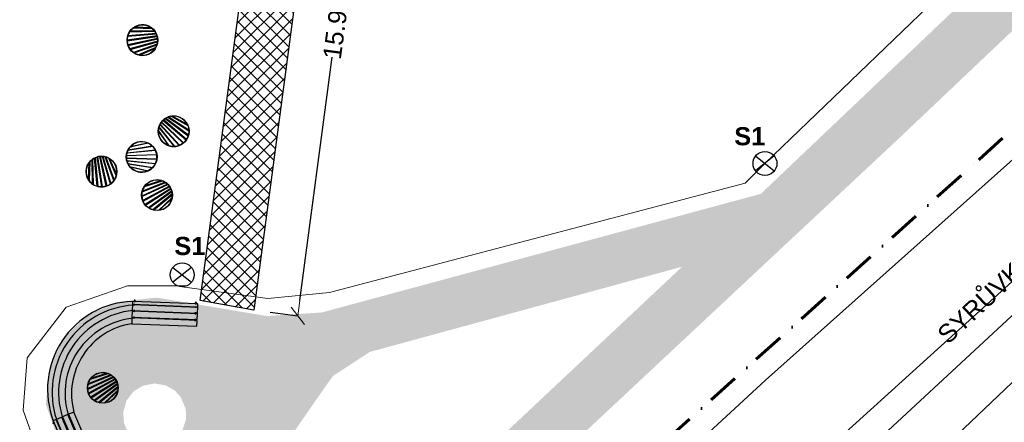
# Model space of a CAD drawing. Header units: millimetres. Extents: x 1001806 to 1216649, y -881308 to -714934.
# Tile 5 of 15: x 1079730 to 1106872, y -807598 to -796494. Entities that reach past the tile are written whole.
import ezdxf

# ---------------------------------------------------------------- set-up
doc = ezdxf.new("R2010")
doc.units = ezdxf.units.MM
doc.header["$MEASUREMENT"] = 0
doc.linetypes.add('ČÁRA ČERCHOVANÁ 3', pattern=[1675.694406, 881.944418, -440.972209, 0, -352.777779])
for name, color, linetype in [('0 - OBRÁZEK_ TABULKA .R', 7, 'Continuous'), ('2 - KÓTA NS.2D', 7, 'Continuous'), ('2 - TEXT HLAVNÍ UNIVERSÁL.2D', 7, 'Continuous'), ('2 - ČÁRA HLAVNÍ.2D', 7, 'Continuous'), ('2 - ČÁRA POMOCNÁ.2Da', 7, 'Continuous'), ('Nové_3 - SVĚTLA.3D', 7, 'Continuous')]:
    doc.layers.add(name, color=color, linetype=linetype)
doc.styles.add('GENEROVANÝ_STYL_1', font='Arial.ttf')
doc.styles.add('GENEROVANÝ_STYL_7', font='arialbd.ttf')
doc.linetypes.add('ČÁRA DVOJITÁ II', pattern='A,0,[9,SYROVICE PÓDIUM1.Shx,S=1.984127,R=0,X=0,Y=-0.0625],-250,0', length=250)
doc.linetypes.add('ČÁRA SKICA', pattern='A,0,[1,SYROVICE PÓDIUM1.Shx,S=39.68254,R=0,X=0,Y=1.249e-15],-5000,0', length=5000)
doc.dimstyles.new('GENEROVANÝ_STYL__1', dxfattribs={"dimtxt": 500, "dimasz": 427.5, "dimexe": 0.18, "dimexo": 450, "dimgap": 0, "dimtad": 1, "dimlfac": 0.001, "dimzin": 0, "dimdsep": 46, "dimtxsty": 'GENEROVANÝ_STYL_1', "dimblk": 'ARROWHEAD_6', "dimblk1": 'ARROWHEAD_6', "dimblk2": 'ARROWHEAD_6', "dimcen": 0.09, "dimclrd": 256, "dimclre": 256, "dimclrt": 256, "dimadec": 0, "dimazin": 0, "dimtfac": 1, "dimtdec": 4, "dimtmove": 0, "dimatfit": 3, "dimfxl": 1, "dimtolj": 1, "dimtzin": 0, "dimarcsym": 0})

# ---------------------------------------------------------------- blocks, each defined once
blk = doc.blocks.new('Venkovní lavička 26')
at = {"layer": '2 - ČÁRA POMOCNÁ.2Da', "color": 1, "linetype": 'Continuous', "lineweight": 30, "flags": 128}
for points in [[(39.9996, -33.77465), (70.0002, -33.77465), (70.0002, 0), (39.9996, 0)], [(1760.0004, -33.77465), (1760.0004, 0), (1729.9998, 0), (1729.9998, -33.77465)], [(1800, -33.77465), (0, -33.77465), (0, -121.7749), (1800, -121.7749)], [(0, -284.1293), (1800, -284.1293), (1800, -124.059), (0, -124.059)], [(70.0002, -121.7749), (39.9996, -121.7749), (39.9996, -124.059), (70.0002, -124.059)], [(1760.0004, -124.0213), (1760.0004, -121.7749), (1729.9998, -121.7749), (1729.9998, -124.0213)], [(0, -467.0666), (1800, -467.0666), (1800, -306.9963), (0, -306.9963)], [(0, -650.0039), (1800, -650.0039), (1800, -489.9336), (0, -489.9336)], [(70.0002, -306.99695), (70.0002, -284.1293), (39.9996, -284.1293), (39.9996, -306.99695)], [(70.0002, -489.93425), (70.0002, -467.0666), (39.9996, -467.0666), (39.9996, -489.93425)], [(1729.9998, -284.1293), (1729.9998, -306.99695), (1760.0004, -306.99695), (1760.0004, -284.1293)], [(1729.9998, -467.0666), (1729.9998, -489.93425), (1760.0004, -489.93425), (1760.0004, -467.0666)]]:
    blk.add_lwpolyline(points, close=True, dxfattribs=at)
blk = doc.blocks.new('ARROWHEAD_6')
at = {"color": 0, "linetype": 'Continuous', "lineweight": 0}
for p, q in [((0, 0), (-1, 0)), ((-0.5, -0.5), (0.5, 0.5))]:
    blk.add_line(p, q, dxfattribs=at)
blk = doc.blocks.new('*D12', base_point=(1118812, -1697940))
at = {"layer": '2 - KÓTA NS.2D', "color": 96, "linetype": 'Continuous', "lineweight": -2, "true_color": 0x007d00}
for p, q in [((1088765, -788717), (1089501, -788815)), ((1089445, -789239), (1088559, -795901)), ((1087450, -804238), (1088342, -797526)), ((1086632, -804560), (1087393, -804662))]:
    blk.add_line(p, q, dxfattribs=at)
at = {"layer": 'Defpoints', "color": 0}
for p in [(1088319, -788658), (1086186, -804501), (1087740, -804708)]:
    blk.add_point(p, dxfattribs=at)
at = {"layer": '2 - KÓTA NS.2D', "color": 96, "lineweight": -2, "true_color": 0x007d00, "xscale": 427.5, "yscale": 427.5, "zscale": 427.5}
for p, rotation in [((1089501, -788815), 82.42286046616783), ((1087393, -804662), 262.4228604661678)]:
    blk.add_blockref('ARROWHEAD_6', p, dxfattribs=dict(at, rotation=rotation))
at = {"layer": '2 - KÓTA NS.2D', "color": 96, "lineweight": 0, "true_color": 0x007d00, "insert": (1088450, -796714), "char_height": 500, "attachment_point": 5, "rotation": 82.4229, "style": 'GENEROVANÝ_STYL_1'}
blk.add_mtext('\\A1;15.99', dxfattribs=at)

msp = doc.modelspace()

# ---------------------------------------------------------------- hatches: boundary and pattern name
at = {"layer": '0 - OBRÁZEK_ TABULKA .R', "linetype": 'Continuous', "lineweight": 0}
h = msp.add_hatch(dxfattribs=at)
h.set_pattern_fill('PODLAHA___DLAŽBA_50_kopí_85', color=0, style=0, pattern_type=2)
h.set_pattern_definition([(45, (1118812.4, -1697940.48), (-176.776695, 176.776695), []), (135, (1118812.4, -1697940.48), (176.776695, 176.776695), [])])
h.paths.add_polyline_path([(1075132.527, -786966.263), (1086807.347, -788439.381), (1084706.742, -804242.474), (1086185.578, -804500.947), (1088867.614, -784323.689), (1082975.23, -783595.307), (1082903.08, -784179.107), (1075540.356, -783296.422)])
at = {"layer": '2 - ČÁRA HLAVNÍ.2D', "linetype": 'Continuous', "lineweight": 0}
h = msp.add_hatch(color=0, dxfattribs=at)
h.paths.add_polyline_path([(1072539.281, -826828.08), (1080929.281, -819278.08), (1082039.281, -811738.08), (1081999.281, -810908.08), (1081766.601, -810218.005), (1080779.281, -808038.08), (1080449.281, -807098.08), (1080539.281, -806158.08), (1080919.281, -805308.08), (1081609.281, -804628.08), (1082499.281, -804268.08), (1083509.281, -804158.08), (1086549.281, -804668.08), (1088059.281, -804568.08), (1100159.281, -801298.08), (1108208.448, -793643.964), (1122585.42, -780030.961), (1128159.023, -774765.559), (1128537.241, -774376.104), (1132782.709, -770547.974), (1133359.281, -770028.08), (1134679.281, -768768.08), (1133069.281, -767309.08), (1137597.281, -763463.08), (1142069.281, -763752.08), (1133617.602, -771818.828), (1123620.646, -781126.783), (1103988.398, -799748.019), (1082553.484, -819804.441), (1073539.281, -828018.08)])
h.paths.add_polyline_path([(1097989.281, -803308.08), (1089379.281, -805658.08), (1088369.281, -806318.08), (1088146.525, -806624.988), (1086579.281, -808888.08), (1085609.281, -809888.08), (1084739.281, -810358.08), (1083669.281, -811308.08), (1083489.281, -811668.08), (1082579.281, -817788.08)], flags=0)
h.paths.add_polyline_path([(1082605.407, -807617.111), (1082699.489, -807843.767), (1082864.741, -808046.256), (1083186.283, -808225.06), (1083489.375, -808284.455), (1083865.172, -808168.321), (1084006.633, -808073.4), (1084204.675, -807841.454), (1084316.765, -807519.244), (1084307.55, -807224.533), (1084160.174, -806887.92), (1083994.289, -806714.236), (1083759.58, -806581.254), (1083451.4, -806525.098), (1083122.955, -806589.183), (1082862.458, -806753.429), (1082676.758, -806994.71), (1082580.378, -807330.368)], flags=0)

# ---------------------------------------------------------------- linework, layer by layer
at = {"layer": '0 - OBRÁZEK_ TABULKA .R', "color": 0, "linetype": 'Continuous', "lineweight": 15, "flags": 128}
msp.add_lwpolyline([(1075132.527, -786966.263), (1086807.347, -788439.381), (1084706.742, -804242.474), (1086185.578, -804500.947), (1088867.614, -784323.689), (1082975.23, -783595.307), (1082903.08, -784179.107), (1075540.356, -783296.422)], close=True, dxfattribs=at)
at = {"layer": '2 - ČÁRA HLAVNÍ.2D', "color": 0, "linetype": 'ČÁRA DVOJITÁ II', "lineweight": 15}
for p, q in [((1108997.638, -792065.551), (1100274.564, -800458.806)), ((1099727.351, -801006.019), (1088273.561, -804013.932)), ((1082697.331, -803829.473), (1081011.886, -804420.701)), ((1084349.114, -803829.473), (1082697.331, -803829.473)), ((1086574.047, -804182.828), (1084209.548, -803860.458)), ((1088273.561, -804013.932), (1086574.047, -804182.828)), ((1081011.886, -804420.701), (1079939.33, -805821.59)), ((1079939.33, -805821.59), (1079829.886, -807266.257)), ((1079829.886, -807266.257), (1081386.594, -811750.573))]:
    msp.add_line(p, q, dxfattribs=at)
at = {"layer": '2 - ČÁRA HLAVNÍ.2D', "color": 0, "linetype": 'Continuous', "lineweight": 30}
for p, q in [((1082706.313, -796951.589), (1083497.279, -796885.967)), ((1083490.422, -796871.485), (1082710.69, -796936.174)), ((1082761.143, -796828.329), (1083456.582, -796814.975)), ((1083445.574, -796800.183), (1082771.575, -796813.126)), ((1082867.815, -796716.922), (1083387.543, -796739.334)), ((1083367.891, -796723.472), (1082888.759, -796702.811)), ((1083037.47, -796724.238), (1083034.724, -796709.105)), ((1083055.328, -796822.68), (1083052.616, -796807.729)), ((1083068.2, -796725.563), (1083065.455, -796710.431)), ((1083073.191, -796921.151), (1083070.501, -796906.323)), ((1083085.712, -796822.096), (1083082.999, -796807.146)), ((1083103.229, -796918.659), (1083100.539, -796903.831)), ((1083517.66, -796941.262), (1082692.444, -797063.568)), ((1082692.884, -797078.667), (1083521.619, -796955.84)), ((1083531.794, -797011.929), (1082712.723, -797188.028)), ((1082717.614, -797202.319), (1083533.208, -797026.968)), ((1083533.548, -797085.898), (1082769.933, -797302.292)), ((1082779.446, -797315.187), (1083532.215, -797101.867)), ((1083520.381, -797166.663), (1082864.566, -797398.437)), ((1083091.06, -797019.653), (1083088.382, -797004.886)), ((1083108.935, -797118.186), (1083106.256, -797103.419)), ((1083120.752, -797015.252), (1083118.073, -797000.486)), ((1083138.28, -797111.876), (1083135.601, -797097.11)), ((1082879.673, -797409.008), (1083515.27, -797184.378)), ((1083482.311, -797261.734), (1083003.573, -797465.276)), ((1083028.138, -797471.131), (1083469.483, -797283.488)), ((1083126.815, -797216.749), (1083124.125, -797201.92)), ((1083144.701, -797315.343), (1083141.989, -797300.392)), ((1083155.814, -797208.531), (1083153.124, -797193.703)), ((1083162.592, -797413.966), (1083159.847, -797398.834)), ((1083173.354, -797305.216), (1083170.642, -797290.266)), ((1083190.899, -797401.931), (1083188.154, -797386.799)), ((1083632.589, -799323.908), (1084234.866, -799901.145)), ((1084246.529, -799891.546), (1083641.684, -799311.848)), ((1083679.778, -799269.44), (1084320.802, -799808.861)), ((1084329.1, -799796.239), (1083690.796, -799259.108)), ((1083737.161, -799222.732), (1084376.053, -799693.637)), ((1084380.415, -799678.218), (1083750.598, -799214.001)), ((1083809.058, -799183.653), (1084394.055, -799559.938)), ((1084393.153, -799541.523), (1083826.19, -799176.837)), ((1083907.519, -799155.488), (1084361.707, -799409.128)), ((1084351.283, -799386.126), (1083932.571, -799152.298)), ((1084196.869, -799299.894), (1084186.592, -799311.335)), ((1084223.724, -799314.891), (1084213.447, -799326.332)), ((1083552.232, -799575.713), (1083829.473, -799967.035)), ((1083853.457, -799974.941), (1083552.727, -799550.464)), ((1083565.261, -799467.318), (1083988.455, -799992.056)), ((1084006.862, -799990.985), (1083570.206, -799449.556)), ((1083594.133, -799388.188), (1084123.006, -799964.781)), ((1084137.87, -799958.795), (1083601.377, -799373.895)), ((1083934.253, -799592.253), (1083924.224, -799603.418)), ((1083955.923, -799613.022), (1083945.894, -799624.187)), ((1083999.876, -799519.198), (1083989.847, -799530.363)), ((1084022.842, -799538.524), (1084012.813, -799549.689)), ((1084065.52, -799446.12), (1084055.449, -799457.331)), ((1084089.782, -799464.003), (1084079.712, -799475.214)), ((1084131.185, -799373.018), (1084121.031, -799384.322)), ((1084156.743, -799389.458), (1084146.589, -799400.762)), ((1082782.996, -799994.49), (1083250.746, -799888.638)), ((1083737.509, -799811.281), (1083727.231, -799822.722)), ((1083755.29, -799836.38), (1083745.012, -799847.821)), ((1083803.07, -799738.295), (1083792.916, -799749.598)), ((1083822.147, -799761.95), (1083811.994, -799773.253)), ((1083868.651, -799665.285), (1083858.58, -799676.497)), ((1083889.025, -799687.497), (1083878.954, -799698.709)), ((1083474.668, -800100.854), (1082684.691, -800177.471)), ((1082688.853, -800161.997), (1083467.61, -800086.469)), ((1083398.717, -799989.361), (1082712.063, -800100.354)), ((1082720.253, -800083.835), (1083385.739, -799976.264)), ((1083273.873, -799898.784), (1082766.491, -800013.604)), ((1083078.248, -799943.054), (1083078.248, -799927.674)), ((1083078.248, -800041.162), (1083078.248, -800025.968)), ((1083078.248, -800139.301), (1083078.248, -800124.231)), ((1083108.248, -799936.264), (1083108.248, -799920.885)), ((1083108.248, -800036.313), (1083108.248, -800021.119)), ((1083108.248, -800136.392), (1083108.248, -800121.321)), ((1081629.361, -800911.892), (1081647.266, -800432.648)), ((1081663.014, -800412.906), (1081643.592, -800932.754)), ((1081740.347, -801028.44), (1081723.529, -800354.526)), ((1081738.256, -800343.433), (1081755.61, -801038.784)), ((1081863.743, -801088.616), (1081794.571, -800309.269)), ((1081809.014, -800302.328), (1081879.183, -801092.904)), ((1081991.241, -801106.129), (1081864.191, -800281.63)), ((1081878.745, -800277.588), (1082006.336, -801105.602)), ((1082115.581, -801085.135), (1081934.775, -800267.09)), ((1081949.805, -800265.589), (1082129.844, -801080.161)), ((1082229.514, -801027.268), (1082008.733, -800264.91)), ((1082024.709, -800266.152), (1082242.354, -801017.681)), ((1082325.114, -800932.084), (1082089.572, -800277.613)), ((1082107.316, -800282.621), (1082335.597, -800916.917)), ((1082391.152, -800792.695), (1082184.861, -800315.135)), ((1082206.687, -800327.838), (1082396.866, -800768.096)), ((1083510.564, -800223.495), (1082673.214, -800250.565)), ((1082673.214, -800307.57), (1083510.564, -800334.641)), ((1082674.507, -800235.516), (1083508.302, -800208.56)), ((1083508.302, -800349.575), (1082674.507, -800322.62)), ((1082684.691, -800380.665), (1083474.668, -800457.281)), ((1083467.61, -800471.667), (1082688.853, -800396.139)), ((1083078.248, -800237.471), (1083078.248, -800222.463)), ((1083078.248, -800335.672), (1083078.248, -800320.664)), ((1083078.248, -800433.905), (1083078.248, -800418.834)), ((1083108.248, -800236.501), (1083108.248, -800221.493)), ((1083108.248, -800336.642), (1083108.248, -800321.634)), ((1083108.248, -800436.814), (1083108.248, -800421.743)), ((1100017.191, -800252.553), (1100531.936, -800665.059)), ((1100531.936, -800252.553), (1100017.191, -800665.059)), ((1081829.159, -800698.959), (1081843.971, -800696.184)), ((1081925.711, -800680.87), (1081940.462, -800678.106)), ((1081930.282, -800710.535), (1081945.033, -800707.771)), ((1082022.233, -800662.786), (1082036.984, -800660.022)), ((1082028.71, -800692.094), (1082043.462, -800689.33)), ((1082118.724, -800644.708), (1082133.536, -800641.933)), ((1082127.108, -800673.659), (1082141.921, -800670.884)), ((1082215.184, -800626.635), (1082230.119, -800623.837)), ((1082225.475, -800655.229), (1082240.41, -800652.431)), ((1082311.615, -800608.569), (1082326.731, -800605.736)), ((1082323.813, -800636.805), (1082338.929, -800633.973)), ((1082712.063, -800457.782), (1083398.717, -800568.775)), ((1083385.739, -800581.871), (1082720.253, -800474.301)), ((1082766.491, -800544.531), (1083273.873, -800659.352)), ((1083250.746, -800669.497), (1082782.996, -800563.646)), ((1083078.248, -800532.168), (1083078.248, -800516.973)), ((1083078.248, -800630.461), (1083078.248, -800615.082)), ((1083108.248, -800537.017), (1083108.248, -800521.822)), ((1083108.248, -800637.25), (1083108.248, -800621.871)), ((1081634.815, -800765.892), (1081649.932, -800763.06)), ((1081635.964, -800735.155), (1081651.08, -800732.323)), ((1081732.576, -800717.054), (1081747.511, -800714.256)), ((1081733.334, -800747.434), (1081748.269, -800744.636)), ((1081831.823, -800728.982), (1081846.636, -800726.207)), ((1083739.647, -800977.2), (1083111.432, -801221.717)), ((1083168.605, -801098.232), (1083664.195, -800940.088)), ((1083640.28, -800931.974), (1083183.4, -801077.766)), ((1083806.327, -801028.669), (1083096.702, -801358.212)), ((1083097.908, -801374.19), (1083817.757, -801039.9)), ((1083106.881, -801239.584), (1083755.079, -800987.29)), ((1083855.952, -801084.778), (1083123.495, -801484.086)), ((1083129.113, -801498.108), (1083864.693, -801097.097)), ((1083893.582, -801146.239), (1083185.439, -801593.924)), ((1083194.958, -801605.652), (1083900.094, -801159.868)), ((1083920.731, -801215.069), (1083278.536, -801681.458)), ((1083291.911, -801690.283), (1083924.984, -801230.518)), ((1083330.38, -801046.609), (1083322.586, -801033.351)), ((1083359.683, -801037.258), (1083351.889, -801024)), ((1083381.082, -801132.859), (1083373.382, -801119.76)), ((1083409.402, -801121.836), (1083401.702, -801108.737)), ((1083431.8, -801219.134), (1083424.162, -801206.142)), ((1083459.137, -801206.439), (1083451.499, -801193.447)), ((1083936.215, -801295.421), (1083400.513, -801739.084)), ((1083418.338, -801743.798), (1083937.525, -801313.812)), ((1083482.533, -801305.437), (1083474.927, -801292.499)), ((1083508.886, -801291.069), (1083501.281, -801278.131)), ((1083533.281, -801391.766), (1083525.676, -801378.828)), ((1083558.652, -801375.726), (1083551.047, -801362.789)), ((1083933.256, -801397.789), (1083554.041, -801753.901)), ((1083584.046, -801478.122), (1083576.409, -801465.13)), ((1083579.119, -801750.928), (1083928.714, -801422.631)), ((1083608.434, -801460.41), (1083600.797, -801447.419)), ((1083952.175, -803324.385), (1084466.921, -803736.891)), ((1084466.921, -803324.385), (1083952.175, -803736.891)), ((1082310.507, -806342.852), (1081600.882, -806672.395)), ((1081602.088, -806688.374), (1082321.937, -806354.083)), ((1081611.062, -806553.768), (1082259.26, -806301.473)), ((1082243.828, -806291.384), (1081615.612, -806535.9)), ((1082360.133, -806398.961), (1081627.675, -806798.27)), ((1081633.294, -806812.291), (1082368.874, -806411.28)), ((1081672.785, -806412.415), (1082168.376, -806254.271)), ((1082144.461, -806246.157), (1081687.58, -806391.949)), ((1081834.561, -806360.792), (1081826.767, -806347.534)), ((1081863.864, -806351.442), (1081856.07, -806338.184)), ((1082397.762, -806460.423), (1081689.619, -806908.107)), ((1081699.138, -806919.836), (1082404.275, -806474.052)), ((1082424.911, -806529.252), (1081782.716, -806995.642)), ((1081796.091, -807004.466), (1082429.165, -806544.701)), ((1081885.263, -806447.042), (1081877.563, -806433.943)), ((1082440.395, -806609.604), (1081904.694, -807053.268)), ((1081913.583, -806436.019), (1081905.882, -806422.92)), ((1081922.519, -807057.981), (1082441.706, -806627.995)), ((1081935.98, -806533.318), (1081928.343, -806520.326)), ((1081963.317, -806520.623), (1081955.68, -806507.631)), ((1081986.713, -806619.62), (1081979.107, -806606.682)), ((1082013.067, -806605.253), (1082005.461, -806592.315)), ((1082062.833, -806689.91), (1082055.227, -806676.972)), ((1082037.462, -806705.949), (1082029.856, -806693.011)), ((1082437.436, -806711.972), (1082058.222, -807068.084)), ((1082088.226, -806792.305), (1082080.589, -806779.313)), ((1082083.3, -807065.111), (1082432.894, -806736.814)), ((1082112.614, -806774.594), (1082104.977, -806761.602))]:
    msp.add_line(p, q, dxfattribs=at)
at = {"layer": '2 - ČÁRA HLAVNÍ.2D', "color": 0, "linetype": 'ČÁRA DVOJITÁ II', "lineweight": 30}
msp.add_line((1100274.564, -800458.806), (1099727.351, -801006.019), dxfattribs=at)
at = {"layer": '2 - ČÁRA HLAVNÍ.2D', "color": 5, "linetype": 'ČÁRA ČERCHOVANÁ 3', "lineweight": 60}
msp.add_lwpolyline([(1077579.395, -825998.338), (1106169.212, -800358.096), (1145669.387, -764438.263)], dxfattribs=at)
at = {"layer": '2 - ČÁRA HLAVNÍ.2D', "color": 0, "linetype": 'Continuous', "lineweight": 30}
msp.add_lwpolyline([(1075540.356, -783296.422), (1082903.08, -784179.107), (1082975.23, -783595.307), (1088867.614, -784323.689), (1088779.692, -784999.617), (1086185.578, -804500.947), (1084706.742, -804242.474), (1086807.347, -788439.381), (1075132.527, -786966.263)], close=True, dxfattribs=at)
at = {"layer": '2 - ČÁRA HLAVNÍ.2D', "color": 0, "linetype": 'ČÁRA SKICA', "lineweight": 30}
msp.add_lwpolyline([(1115489.248, -796868.066), (1081669.148, -828218.369)], dxfattribs=at)
at = {"layer": '2 - ČÁRA HLAVNÍ.2D', "color": 0, "linetype": 'Continuous', "lineweight": 30}
for centre, radius in [((1083113.417, -797058.858), 425), ((1083113.417, -797058.858), 422), ((1083973.209, -799571.332), 425), ((1083973.209, -799571.332), 422), ((1083093.248, -800279.068), 425), ((1083093.248, -800279.068), 422), ((1100274.564, -800458.806), 329.819), ((1081984.11, -800685.189), 425), ((1081984.11, -800685.189), 422), ((1083517.035, -801334.531), 425), ((1083517.035, -801334.531), 422), ((1084209.548, -803530.638), 329.819), ((1082021.216, -806648.714), 425), ((1082021.216, -806648.714), 422)]:
    msp.add_circle(centre, radius, dxfattribs=at)
for centre, radius, start, end in [((1083113.417, -797058.858), 421, 84.059433, 122.2511377), ((1083113.417, -797058.858), 421, 52.8106234, 84.059433), ((1083113.417, -797058.858), 421, 146.7991251, 163.057488), ((1083113.417, -797058.858), 421, 125.6885754, 144.2896464), ((1083113.417, -797058.858), 402, 142.2350229, 144.9306637), ((1083113.417, -797058.858), 402, 118.1254454, 122.0964649), ((1083113.417, -797058.858), 402, 52.9653552, 56.9364342), ((1083113.417, -797058.858), 421, 37.9105553, 49.3731875), ((1083113.417, -797058.858), 402, 37.2696193, 39.9652087), ((1083113.417, -797058.858), 421, 26.4276908, 35.4010957), ((1083113.417, -797058.858), 402, 25.2088502, 27.5086416), ((1083113.417, -797058.858), 421, 16.2199539, 24.2467738), ((1083113.417, -797058.858), 421, 165.2384098, 180.6410223), ((1083113.417, -797058.858), 421, 182.6968455, 190.2821328), ((1083113.417, -797058.858), 421, 190.2821328, 197.8674206), ((1083113.417, -797058.858), 402, 180.2704159, 182.4248878), ((1083113.417, -797058.858), 402, 161.9765353, 164.276327), ((1083113.417, -797058.858), 402, 198.1393534, 200.2938543), ((1083113.417, -797058.858), 402, 340.5990748, 343.2947243), ((1083113.417, -797058.858), 402, 14.4360966, 16.5905732), ((1083113.417, -797058.858), 402, 353.0556266, 355.3554171), ((1083113.417, -797058.858), 402, 3.9736956, 6.1281724), ((1083113.417, -797058.858), 421, 345.1631768, 354.1365742), ((1083113.417, -797058.858), 421, 6.4001357, 14.1641312), ((1083113.417, -797058.858), 421, 356.317496, 4.3443139), ((1083113.417, -797058.858), 421, 199.9232441, 215.3258593), ((1083113.417, -797058.858), 421, 217.5067788, 233.7651474), ((1083113.417, -797058.858), 402, 216.2878844, 218.5877295), ((1083113.417, -797058.858), 421, 236.2746288, 254.8756923), ((1083113.417, -797058.858), 402, 235.6335591, 238.3291834), ((1083113.417, -797058.858), 421, 258.3131346, 296.5048337), ((1083113.417, -797058.858), 402, 258.4677366, 262.4388689), ((1083113.417, -797058.858), 421, 296.5048337, 327.7536455), ((1083113.417, -797058.858), 402, 323.6278867, 327.5989731), ((1083113.417, -797058.858), 421, 331.1910784, 342.6537105), ((1083973.209, -799571.332), 421, 144.0056028, 152.0324265), ((1083973.209, -799571.332), 421, 134.1857862, 141.9497732), ((1083973.209, -799571.332), 402, 142.2217488, 144.3762183), ((1083973.209, -799571.332), 421, 124.1031425, 132.1299551), ((1083973.209, -799571.332), 402, 131.7593441, 133.9138283), ((1083973.209, -799571.332), 421, 112.9488212, 121.9222189), ((1083973.209, -799571.332), 402, 120.8412782, 123.1410697), ((1083973.209, -799571.332), 421, 98.9767264, 110.4393628), ((1083973.209, -799571.332), 402, 108.3847226, 111.0803716), ((1083973.209, -799571.332), 421, 64.2904756, 95.5392951), ((1083973.209, -799571.332), 402, 91.4135417, 95.3846195), ((1083973.209, -799571.332), 421, 26.0987745, 64.2904756), ((1083973.209, -799571.332), 421, 180.5962589, 211.8450955), ((1083973.209, -799571.332), 421, 165.6962072, 177.1588432), ((1083973.209, -799571.332), 421, 154.2133433, 163.1867466), ((1083973.209, -799571.332), 402, 180.7509872, 184.7220812), ((1083973.209, -799571.332), 402, 165.0552587, 167.7508613), ((1083973.209, -799571.332), 402, 152.9945115, 155.2942823), ((1083973.209, -799571.332), 402, 26.2533905, 30.2245233), ((1083093.248, -800279.068), 421, 106.2226966, 137.4715112), ((1083093.248, -800279.068), 421, 68.0309989, 106.2226966), ((1083093.248, -800279.068), 402, 68.18567, 72.1566894), ((1083973.209, -799571.332), 421, 211.8450955, 250.0367783), ((1083973.209, -799571.332), 402, 308.056064, 310.2105454), ((1083973.209, -799571.332), 421, 310.4824938, 318.0677813), ((1083973.209, -799571.332), 421, 318.0677813, 325.6530774), ((1083973.209, -799571.332), 402, 325.9250083, 328.07951), ((1083973.209, -799571.332), 421, 327.7088925, 343.1114993), ((1083093.248, -800279.068), 421, 154.8810424, 163.8544409), ((1083093.248, -800279.068), 402, 162.7734922, 165.0732826), ((1083093.248, -800279.068), 421, 140.9089437, 152.3715763), ((1083093.248, -800279.068), 402, 150.3169223, 153.0125125), ((1083093.248, -800279.068), 402, 133.345694, 137.316783), ((1083093.248, -800279.068), 421, 45.9924894, 64.5935587), ((1083093.248, -800279.068), 402, 45.351472, 48.04711), ((1083093.248, -800279.068), 421, 27.2246447, 43.4830108), ((1083093.248, -800279.068), 402, 26.0058085, 28.3055987), ((1083093.248, -800279.068), 421, 9.6411114, 25.0437262), ((1083973.209, -799571.332), 402, 245.9110927, 249.8821079), ((1083973.209, -799571.332), 421, 253.4742246, 272.0752949), ((1083973.209, -799571.332), 402, 270.0206681, 272.7163109), ((1083973.209, -799571.332), 421, 274.5847731, 290.8431381), ((1083973.209, -799571.332), 402, 289.7621896, 292.0619706), ((1083973.209, -799571.332), 421, 293.02406, 308.4266673), ((1081984.11, -800685.189), 421, 143.1401154, 174.3889277), ((1081984.11, -800685.189), 421, 128.2400521, 139.702686), ((1081984.11, -800685.189), 402, 127.5990483, 130.2946922), ((1081984.11, -800685.189), 421, 116.7571891, 125.7305907), ((1081984.11, -800685.189), 402, 115.5383487, 117.8381349), ((1081984.11, -800685.189), 421, 106.5494475, 114.5762717), ((1081984.11, -800685.189), 402, 104.7655953, 106.920068), ((1081984.11, -800685.189), 421, 96.729634, 104.4936323), ((1081984.11, -800685.189), 402, 94.3031909, 96.4576668), ((1081984.11, -800685.189), 421, 86.6469908, 94.6738139), ((1081984.11, -800685.189), 402, 83.3851253, 85.6849118), ((1081984.11, -800685.189), 421, 75.492674, 84.46607), ((1081984.11, -800685.189), 402, 70.9285514, 73.6241404), ((1081984.11, -800685.189), 421, 61.5205791, 72.9832041), ((1081984.11, -800685.189), 402, 53.9573271, 57.9284143), ((1081984.11, -800685.189), 421, 26.8343263, 58.083143), ((1083093.248, -800279.068), 421, 176.1180022, 183.8819978), ((1083093.248, -800279.068), 421, 166.0353615, 174.0621797), ((1083093.248, -800279.068), 421, 185.9378203, 193.9646385), ((1083093.248, -800279.068), 421, 196.1455591, 205.1189576), ((1083093.248, -800279.068), 402, 173.6915622, 175.8460383), ((1083093.248, -800279.068), 402, 184.1539617, 186.3084378), ((1083093.248, -800279.068), 402, 194.9267174, 197.2265078), ((1083093.248, -800279.068), 421, 334.9562738, 350.3588886), ((1083093.248, -800279.068), 402, 7.8572461, 10.011718), ((1083093.248, -800279.068), 402, 349.988282, 352.142781), ((1083093.248, -800279.068), 421, 0, 7.5852887), ((1083093.248, -800279.068), 421, 352.4147113, 0), ((1081984.11, -800685.189), 421, 174.3889277, 212.5806344), ((1081984.11, -800685.189), 402, 143.2947949, 147.2658752), ((1081984.11, -800685.189), 421, 348.6426247, 26.8343263), ((1083093.248, -800279.068), 421, 207.6284237, 219.0910563), ((1083093.248, -800279.068), 402, 206.9874112, 209.6830591), ((1083093.248, -800279.068), 421, 222.5284888, 253.7773034), ((1083093.248, -800279.068), 402, 222.6831637, 226.6542431), ((1083093.248, -800279.068), 421, 253.7773034, 291.9690011), ((1083093.248, -800279.068), 402, 287.8432609, 291.8143972), ((1083093.248, -800279.068), 421, 295.4064413, 314.0075106), ((1083093.248, -800279.068), 402, 311.9529479, 314.6485715), ((1083093.248, -800279.068), 421, 316.5169892, 332.7753553), ((1083093.248, -800279.068), 402, 331.6944013, 333.9942525), ((1081984.11, -800685.189), 402, 208.4548888, 212.4260294), ((1081984.11, -800685.189), 421, 216.0180693, 234.6191393), ((1081984.11, -800685.189), 421, 307.8362786, 324.0946389), ((1081984.11, -800685.189), 402, 325.9631007, 328.658744), ((1081984.11, -800685.189), 421, 326.6041193, 345.2051869), ((1081984.11, -800685.189), 402, 348.7972981, 352.7683261), ((1083517.035, -801334.531), 421, 104.2265242, 142.4182309), ((1083517.035, -801334.531), 421, 72.9777119, 104.2265242), ((1083517.035, -801334.531), 402, 73.1324398, 77.1035297), ((1083517.035, -801334.531), 421, 58.0776486, 69.5402797), ((1081984.11, -800685.189), 402, 232.5645781, 235.2602049), ((1081984.11, -800685.189), 421, 237.1286222, 253.3869837), ((1081984.11, -800685.189), 402, 252.3060305, 254.6058831), ((1081984.11, -800685.189), 421, 255.5679041, 270.9705207), ((1081984.11, -800685.189), 402, 270.5999133, 272.7544127), ((1081984.11, -800685.189), 421, 273.0263411, 280.6116338), ((1081984.11, -800685.189), 421, 280.6116338, 288.1969212), ((1081984.11, -800685.189), 402, 288.4688786, 290.6233446), ((1081984.11, -800685.189), 421, 290.2527433, 305.655358), ((1081984.11, -800685.189), 402, 306.6174394, 308.9172318), ((1083517.035, -801334.531), 421, 166.9662146, 183.2245816), ((1083517.035, -801334.531), 421, 145.8556655, 164.456739), ((1083517.035, -801334.531), 402, 162.4021161, 165.0977547), ((1083517.035, -801334.531), 402, 138.2925361, 142.2635587), ((1083517.035, -801334.531), 402, 57.4367117, 60.1323011), ((1083517.035, -801334.531), 421, 46.5947877, 55.5681814), ((1083517.035, -801334.531), 402, 45.3759445, 47.6757322), ((1083517.035, -801334.531), 421, 36.3870468, 44.4138703), ((1083517.035, -801334.531), 402, 34.6031864, 36.7576666), ((1083517.035, -801334.531), 421, 26.5672321, 34.331223), ((1083517.035, -801334.531), 402, 24.1407872, 26.2952659), ((1083517.035, -801334.531), 421, 16.4845885, 24.5114049), ((1083517.035, -801334.531), 402, 13.2227206, 15.5225107), ((1083517.035, -801334.531), 421, 5.3302705, 14.3036702), ((1083517.035, -801334.531), 421, 185.4055, 200.808117), ((1083517.035, -801334.531), 402, 182.1436289, 184.4434203), ((1083517.035, -801334.531), 402, 200.4375082, 202.591981), ((1083517.035, -801334.531), 421, 316.6719225, 347.9207382), ((1083517.035, -801334.531), 402, 343.7949849, 347.7660642), ((1083517.035, -801334.531), 402, 0.7661686, 3.4618157), ((1083517.035, -801334.531), 421, 351.3581701, 2.8208053), ((1082926.095, -806689.747), 2429.043, 91.999397, 200.893894), ((1083022.748, -806759.313), 2400.914, 94.0106898, 198.2354271), ((1083074.961, -806777.535), 2273.302, 95.782798, 197.1591787), ((1083057.525, -806798.222), 2078.411, 95.5622677, 196.4830075), ((1083119.045, -806814.737), 1960.217, 98.8633596, 194.7541693), ((1082021.216, -806648.714), 421, 145.8556655, 164.456739), ((1082021.216, -806648.714), 421, 104.2265242, 142.4182309), ((1082021.216, -806648.714), 402, 138.2925361, 142.2635587), ((1082021.216, -806648.714), 421, 72.9777119, 104.2265242), ((1082021.216, -806648.714), 402, 73.1324398, 77.1035297), ((1082021.216, -806648.714), 421, 58.0776486, 69.5402797), ((1082021.216, -806648.714), 402, 57.4367117, 60.1323011), ((1082021.216, -806648.714), 421, 46.5947877, 55.5681814), ((1082021.216, -806648.714), 402, 45.3759445, 47.6757322), ((1082021.216, -806648.714), 421, 36.3870468, 44.4138703), ((1082021.216, -806648.714), 402, 34.6031864, 36.7576666), ((1082021.216, -806648.714), 421, 26.5672321, 34.331223), ((1082021.216, -806648.714), 421, 166.9662146, 183.2245816), ((1082021.216, -806648.714), 402, 182.1436289, 184.4434203), ((1082021.216, -806648.714), 402, 162.4021161, 165.0977547), ((1082021.216, -806648.714), 402, 24.1407872, 26.2952659), ((1082021.216, -806648.714), 421, 16.4845885, 24.5114049), ((1082021.216, -806648.714), 402, 13.2227206, 15.5225107), ((1082021.216, -806648.714), 402, 0.7661686, 3.4618157), ((1082021.216, -806648.714), 421, 5.3302705, 14.3036702), ((1082021.216, -806648.714), 421, 351.3581701, 2.8208053), ((1082021.216, -806648.714), 421, 185.4055, 200.808117), ((1082021.216, -806648.714), 402, 200.4375082, 202.591981), ((1082021.216, -806648.714), 421, 316.6719225, 347.9207382), ((1082021.216, -806648.714), 402, 343.7949849, 347.7660642)]:
    msp.add_arc(centre, radius, start, end, dxfattribs=at)
at = {"layer": '2 - ČÁRA POMOCNÁ.2Da', "color": 0, "linetype": 'Continuous', "lineweight": 15}
for points in [[(1087635.136, -821690.912), (1102010.993, -808321.04), (1119859.124, -792127.919), (1141601.391, -772105.562)], [(1142737.181, -773079.096), (1121189.621, -793069.002), (1103503.746, -809911.147), (1089387.498, -823021.409), (1070825.442, -840415.224)], [(1100291.083, -806438.874), (1117944.506, -790667.617)], [(1085915.225, -819711.393), (1100291.083, -806438.874)]]:
    msp.add_lwpolyline(points, dxfattribs=at)

# ---------------------------------------------------------------- block references
at = {"layer": '2 - ČÁRA POMOCNÁ.2Da', "color": 0, "linetype": 'Continuous', "lineweight": 30, "zscale": 1000}
for p, rotation in [((1082842.682, -804228.435), 357.7371634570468), ((1081332.86, -809224.586), 113.1322413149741)]:
    msp.add_blockref('Venkovní lavička 26', p, dxfattribs=dict(at, rotation=rotation))

# ---------------------------------------------------------------- texts
at = {"layer": '2 - TEXT HLAVNÍ UNIVERSÁL.2D', "color": 0, "linetype": 'Continuous', "lineweight": 0, "char_height": 500, "attachment_point": 2, "style": 'GENEROVANÝ_STYL_7'}
for insert in [(1099855.199, -799457.557), (1084420.343, -802485.217)]:
    msp.add_mtext('\\A1;{\\pqc;\\fArial|b1|i0|c0|p0;\\W1.000000;S1}', dxfattribs=dict(at, insert=insert))
at = {"layer": 'Nové_3 - SVĚTLA.3D', "color": 0, "linetype": 'Continuous', "lineweight": 0, "insert": (1107425.054, -802833.59), "char_height": 500, "attachment_point": 3, "rotation": 42.8296702, "style": 'GENEROVANÝ_STYL_1'}
msp.add_mtext('\\A1;{\\pqr;\\fArial|b0|i0|c0|p0;\\W1.000000;SYRŮVKA}', dxfattribs=at)

# ---------------------------------------------------------------- dimensions: what is measured, and where the dimension line sits
at = {"layer": '2 - KÓTA NS.2D', "color": 0, "linetype": 'Continuous', "lineweight": 0}
dim = msp.add_linear_dim(base=(1087393.17, -804661.583), p1=(1088319.281, -788658.08), p2=(1086185.578, -804500.947), angle=262.4228605, dimstyle='GENEROVANÝ_STYL__1', dxfattribs=at)
dim.commit()
dim.dimension.update_dxf_attribs({"geometry": '*D12', "text_midpoint": (1088450.433, -796713.574), "dimtype": 160, "text_rotation": 82.4228605})

doc.saveas('drawing.dxf')
